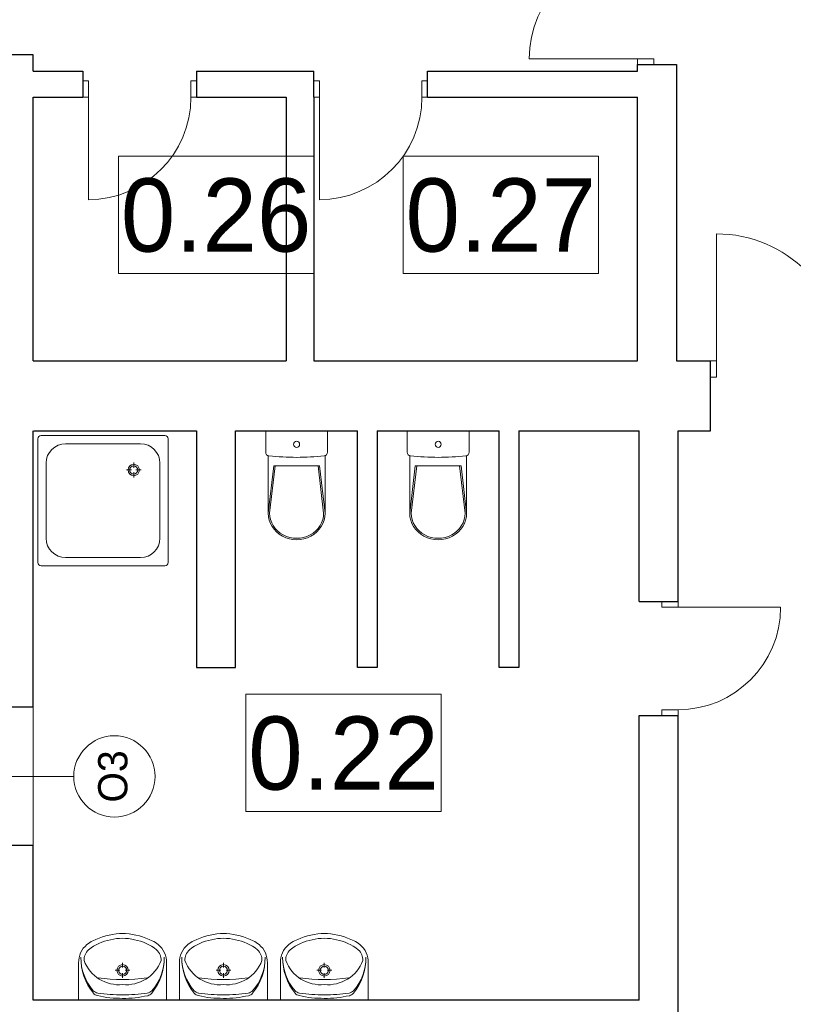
# Model space of a CAD drawing. Extents: x -21260 to 35740, y -2672 to 187028.
# Tile 41 of 120: x -10493 to -5738, y 53540 to 59592. Entities that reach past the tile are written whole.
import ezdxf

# ---------------------------------------------------------------- set-up
doc = ezdxf.new("R2010")
doc.units = 0
doc.header["$MEASUREMENT"] = 0
for name, color, linetype, lineweight in [('Arch opisy okien_Nr_Pióra__21', 7, 'Continuous', 13), ('Arch opisy_Nr_Pióra__1', 7, 'Continuous', 25), ('Arch opisy_Nr_Pióra__21', 7, 'Continuous', 13), ('INWENT OPISY_Nr_Pióra__21', 7, 'Continuous', 13), ('INWENT wyposarzenie_Nr_Pióra__21', 7, 'Continuous', 13), ('INWENT wyposarzenie_Nr_Pióra__5', 7, 'Continuous', 13), ('INWENT. DRZWI_Nr_Pióra__21', 7, 'Continuous', 13), ('INWENT.ŚCIANY_Nr_Pióra__1', 7, 'Continuous', 25), ('INWENT.ŚCIANY_Nr_Pióra__21', 7, 'Continuous', 13)]:
    doc.layers.add(name, color=color, linetype=linetype, lineweight=lineweight)
doc.layers.add('INWENT wyposarzenie', color=7, linetype='Continuous')
doc.styles.add('GENERATED_STYLE_3', font='txt')
doc.styles.add('GENERATED_STYLE_6', font='txt')

# ---------------------------------------------------------------- blocks, each defined once
blk = doc.blocks.new('Symbol Umywalka 14_230', base_point=(-9590.9, 53975.9))
at = {"layer": 'INWENT wyposarzenie_Nr_Pióra__21', "linetype": 'Continuous'}
for p, q in [((-10130.9, 53565.9), (-10130.9, 53794.3)), ((-9906.3, 53749.2), (-9877.5, 53749.2)), ((-9860.8, 53765.9), (-9860.8, 53794.7)), ((-9844.1, 53749.2), (-9815.3, 53749.2)), ((-9590.9, 53565.9), (-9590.9, 53794.3)), ((-9860.8, 53703.7), (-9860.8, 53732.5)), ((-9590.9, 53565.9), (-10130.9, 53565.9)), ((-9946, 53565.9), (-9775.9, 53565.9))]:
    blk.add_line(p, q, dxfattribs=at)
for radius in [35, 25]:
    blk.add_circle((-9860.8, 53749.2), radius, dxfattribs=at)
for centre, radius, start, end in [((-9946.7, 53741.3), 212.8, 117.15714, 128.68481), ((-9884.3, 53648.5), 293, 99.99776, 129.28506), ((-9847.2, 53532.2), 444.2, 94.20524, 116.2597), ((-9860.9, 53629.2), 316.7, 76.43339, 103.56661), ((-9860.9, 53705.9), 270, 85.98758, 94.01242), ((-9874.6, 53532.2), 444.2, 63.7403, 85.79476), ((-9837.5, 53648.5), 293, 50.71494, 80.00224), ((-9775.2, 53741.3), 212.8, 51.31519, 62.84286), ((-9993.7, 53800.2), 137.4, 128.74542, 182.45518), ((-10017, 53814), 80.9, 130.80161, 183.93061), ((-9704.9, 53814), 80.9, 356.06939, 49.19839), ((-9728.2, 53800.2), 137.4, 357.54482, 51.25458), ((-9777.4, 53823.9), 339.6, 179.01528, 219.25775), ((-9811.9, 53825.7), 305.1, 179.24582, 221.39804), ((-9873.8, 53896.9), 240.7, 201.55193, 237.15578), ((-9848, 53896.9), 240.7, 302.84422, 338.44807), ((-9944.4, 53824), 339.6, 320.66478, 0.90725), ((-9909.9, 53825.7), 305.1, 318.52449, 0.67671), ((-9860.9, 54676.6), 984.9, 261.17957, 278.82655), ((-9880.3, 53900.8), 240.6, 238.94394, 274.60598), ((-9841.6, 53900.8), 240.6, 265.39402, 301.05606), ((-10007, 53653.7), 45, 221.39803, 262.09208), ((-9715, 53653.5), 45, 277.83045, 318.52449), ((-10005.5, 53637.4), 45, 219.25775, 257.22851), ((-9866, 54252.7), 675.9, 257.22851, 270.43281), ((-9854.4, 54752), 1153.8, 262.09208, 269.67755), ((-9866.1, 54752), 1153.8, 270.24498, 277.83045), ((-9855.2, 54252.7), 675.9, 269.48972, 282.69402), ((-9716.5, 53637.2), 45, 282.69402, 320.66478)]:
    blk.add_arc(centre, radius, start, end, dxfattribs=at)
blk = doc.blocks.new('Symbol Umywalka 14_231', base_point=(-8970.9, 53975.9))
at = {"layer": 'INWENT wyposarzenie_Nr_Pióra__21', "linetype": 'Continuous'}
for p, q in [((-9510.9, 53565.9), (-9510.9, 53794.3)), ((-9286.3, 53749.2), (-9257.5, 53749.2)), ((-9240.8, 53765.9), (-9240.8, 53794.7)), ((-9224.1, 53749.2), (-9195.3, 53749.2)), ((-8970.9, 53565.9), (-8970.9, 53794.3)), ((-9240.8, 53703.7), (-9240.8, 53732.5)), ((-8970.9, 53565.9), (-9510.9, 53565.9)), ((-9326, 53565.9), (-9155.9, 53565.9))]:
    blk.add_line(p, q, dxfattribs=at)
for radius in [35, 25]:
    blk.add_circle((-9240.8, 53749.2), radius, dxfattribs=at)
for centre, radius, start, end in [((-9326.7, 53741.3), 212.8, 117.15714, 128.68481), ((-9264.3, 53648.5), 293, 99.99776, 129.28506), ((-9227.2, 53532.2), 444.2, 94.20524, 116.2597), ((-9240.9, 53629.2), 316.7, 76.43339, 103.56661), ((-9240.9, 53705.9), 270, 85.98758, 94.01242), ((-9254.6, 53532.2), 444.2, 63.7403, 85.79476), ((-9217.5, 53648.5), 293, 50.71494, 80.00224), ((-9155.2, 53741.3), 212.8, 51.31519, 62.84286), ((-9373.7, 53800.2), 137.4, 128.74542, 182.45518), ((-9397, 53814), 80.9, 130.80161, 183.93061), ((-9084.9, 53814), 80.9, 356.06939, 49.19839), ((-9108.2, 53800.2), 137.4, 357.54482, 51.25458), ((-9157.4, 53823.9), 339.6, 179.01528, 219.25775), ((-9191.9, 53825.7), 305.1, 179.24582, 221.39804), ((-9253.8, 53896.9), 240.7, 201.55193, 237.15578), ((-9228, 53896.9), 240.7, 302.84422, 338.44807), ((-9324.4, 53824), 339.6, 320.66478, 0.90725), ((-9289.9, 53825.7), 305.1, 318.52449, 0.67671), ((-9240.9, 54676.6), 984.9, 261.17957, 278.82655), ((-9260.3, 53900.8), 240.6, 238.94394, 274.60598), ((-9221.6, 53900.8), 240.6, 265.39402, 301.05606), ((-9387, 53653.7), 45, 221.39803, 262.09208), ((-9095, 53653.5), 45, 277.83045, 318.52449), ((-9385.5, 53637.4), 45, 219.25775, 257.22851), ((-9246, 54252.7), 675.9, 257.22851, 270.43281), ((-9234.4, 54752), 1153.8, 262.09208, 269.67755), ((-9246.1, 54752), 1153.8, 270.24498, 277.83045), ((-9235.2, 54252.7), 675.9, 269.48972, 282.69402), ((-9096.5, 53637.2), 45, 282.69402, 320.66478)]:
    blk.add_arc(centre, radius, start, end, dxfattribs=at)
blk = doc.blocks.new('Symbol Umywalka 14_232', base_point=(-8350.9, 53975.9))
at = {"layer": 'INWENT wyposarzenie_Nr_Pióra__21', "linetype": 'Continuous'}
for p, q in [((-8890.9, 53565.9), (-8890.9, 53794.3)), ((-8666.3, 53749.2), (-8637.5, 53749.2)), ((-8620.8, 53765.9), (-8620.8, 53794.7)), ((-8604.1, 53749.2), (-8575.3, 53749.2)), ((-8350.9, 53565.9), (-8350.9, 53794.3)), ((-8620.8, 53703.7), (-8620.8, 53732.5)), ((-8350.9, 53565.9), (-8890.9, 53565.9)), ((-8706, 53565.9), (-8535.9, 53565.9))]:
    blk.add_line(p, q, dxfattribs=at)
for radius in [35, 25]:
    blk.add_circle((-8620.8, 53749.2), radius, dxfattribs=at)
for centre, radius, start, end in [((-8706.7, 53741.3), 212.8, 117.15714, 128.68481), ((-8644.3, 53648.5), 293, 99.99776, 129.28506), ((-8607.2, 53532.2), 444.2, 94.20524, 116.2597), ((-8620.9, 53629.2), 316.7, 76.43339, 103.56661), ((-8620.9, 53705.9), 270, 85.98758, 94.01242), ((-8634.6, 53532.2), 444.2, 63.7403, 85.79476), ((-8597.5, 53648.5), 293, 50.71494, 80.00224), ((-8535.2, 53741.3), 212.8, 51.31519, 62.84286), ((-8753.7, 53800.2), 137.4, 128.74542, 182.45518), ((-8777, 53814), 80.9, 130.80161, 183.93061), ((-8464.9, 53814), 80.9, 356.06939, 49.19839), ((-8488.2, 53800.2), 137.4, 357.54482, 51.25458), ((-8537.4, 53823.9), 339.6, 179.01528, 219.25775), ((-8571.9, 53825.7), 305.1, 179.24582, 221.39804), ((-8633.8, 53896.9), 240.7, 201.55193, 237.15578), ((-8608, 53896.9), 240.7, 302.84422, 338.44807), ((-8704.4, 53824), 339.6, 320.66478, 0.90725), ((-8669.9, 53825.7), 305.1, 318.52449, 0.67671), ((-8620.9, 54676.6), 984.9, 261.17957, 278.82655), ((-8640.3, 53900.8), 240.6, 238.94394, 274.60598), ((-8601.6, 53900.8), 240.6, 265.39402, 301.05606), ((-8767, 53653.7), 45, 221.39803, 262.09208), ((-8475, 53653.5), 45, 277.83045, 318.52449), ((-8765.5, 53637.4), 45, 219.25775, 257.22851), ((-8626, 54252.7), 675.9, 257.22851, 270.43281), ((-8614.4, 54752), 1153.8, 262.09208, 269.67755), ((-8626.1, 54752), 1153.8, 270.24498, 277.83045), ((-8615.2, 54252.7), 675.9, 269.48972, 282.69402), ((-8476.5, 53637.2), 45, 282.69402, 320.66478)]:
    blk.add_arc(centre, radius, start, end, dxfattribs=at)
blk = doc.blocks.new('Symbol WC 2 14_233', base_point=(-8980.9, 57065.9))
at = {"layer": 'INWENT wyposarzenie_Nr_Pióra__21', "linetype": 'Continuous'}
for p, q in [((-8980.9, 57065.9), (-8600.9, 57065.9)), ((-8980.9, 57065.9), (-8980.9, 56933.4)), ((-8600.9, 57065.9), (-8600.9, 56933.4)), ((-8965.9, 56912), (-8965.9, 56559.1)), ((-8616, 56912.3), (-8616, 56559.1)), ((-8965.9, 56559.6), (-8931.8, 56850.1)), ((-8956.9, 56559.6), (-8922.9, 56850.1)), ((-8790.9, 56850.1), (-8931.8, 56850.1)), ((-8790.9, 56850.1), (-8650, 56850.1)), ((-8624.9, 56559.6), (-8659, 56850.1)), ((-8616, 56559.6), (-8650, 56850.1))]:
    blk.add_line(p, q, dxfattribs=at)
blk.add_ellipse((-8790.9, 56982.3), major_axis=(0, -18.7), ratio=0.989247, dxfattribs=at)
for centre, major_axis, ratio, start_param, end_param in [((-8958.9, 56933.4), (0, -22.3), 0.989247, 4.712389, 6.173785), ((-8790.9, 58545.6), (0, -1643.4), 0.989247, 6.178217, 6.388032), ((-8623, 56933.4), (0, -22.3), 0.989247, 0.100415, 1.570796), ((-8790.9, 56559.1), (-174.9, 0), 0.933096, 0, 3.141593), ((-8790.9, 56559.6), (-166, 0), 0.93174, 0, 3.141593)]:
    blk.add_ellipse(centre, major_axis=major_axis, ratio=ratio, start_param=start_param, end_param=end_param, dxfattribs=at)
blk = doc.blocks.new('Symbol WC 2 14_234', base_point=(-8110.9, 57065.9))
at = {"layer": 'INWENT wyposarzenie_Nr_Pióra__21', "linetype": 'Continuous'}
for p, q in [((-8110.9, 57065.9), (-7730.9, 57065.9)), ((-8110.9, 57065.9), (-8110.9, 56933.4)), ((-7730.9, 57065.9), (-7730.9, 56933.4)), ((-8095.9, 56912), (-8095.9, 56559.1)), ((-7746, 56912.3), (-7746, 56559.1)), ((-8095.9, 56559.6), (-8061.8, 56850.1)), ((-8086.9, 56559.6), (-8052.9, 56850.1)), ((-7920.9, 56850.1), (-8061.8, 56850.1)), ((-7920.9, 56850.1), (-7780, 56850.1)), ((-7754.9, 56559.6), (-7789, 56850.1)), ((-7746, 56559.6), (-7780, 56850.1))]:
    blk.add_line(p, q, dxfattribs=at)
blk.add_ellipse((-7920.9, 56982.3), major_axis=(0, -18.7), ratio=0.989247, dxfattribs=at)
for centre, major_axis, ratio, start_param, end_param in [((-8088.9, 56933.4), (0, -22.3), 0.989247, 4.712389, 6.173785), ((-7920.9, 58545.6), (0, -1643.4), 0.989247, 6.178217, 6.388032), ((-7753, 56933.4), (0, -22.3), 0.989247, 0.100415, 1.570796), ((-7920.9, 56559.1), (-174.9, 0), 0.933096, 0, 3.141593), ((-7920.9, 56559.6), (-166, 0), 0.93174, 0, 3.141593)]:
    blk.add_ellipse(centre, major_axis=major_axis, ratio=ratio, start_param=start_param, end_param=end_param, dxfattribs=at)
blk = doc.blocks.new('Symbol Brodzik 14_239', base_point=(-10380.9, 57035.9))
at = {"layer": 'INWENT wyposarzenie_Nr_Pióra__5', "linetype": 'Continuous'}
for p, q in [((-10380.9, 56255.8), (-10380.9, 57015.8)), ((-10360.9, 57035.8), (-9600.9, 57035.8)), ((-9580.9, 56255.8), (-9580.9, 57015.8)), ((-10210.9, 56985.8), (-9750.9, 56985.8)), ((-10330.9, 56405.8), (-10330.9, 56865.8)), ((-9792.3, 56838.2), (-9792.3, 56869.9)), ((-9630.9, 56405.8), (-9630.9, 56865.8)), ((-9806.1, 56824.4), (-9837.8, 56824.4)), ((-9792.3, 56778.9), (-9792.3, 56810.6)), ((-9746.8, 56824.4), (-9778.5, 56824.4)), ((-10210.9, 56285.8), (-9750.9, 56285.8)), ((-10360.9, 56235.8), (-9600.9, 56235.8))]:
    blk.add_line(p, q, dxfattribs=at)
for radius in [35, 25]:
    blk.add_circle((-9792.3, 56824.4), radius, dxfattribs=at)
for centre, radius, start, end in [((-10360.9, 57015.8), 20, 90, 180), ((-9600.9, 57015.8), 20, 0, 90), ((-10210.9, 56865.8), 120, 90, 180), ((-9750.9, 56865.8), 120, 0, 90), ((-10210.9, 56405.8), 120, 180, 270), ((-9750.9, 56405.8), 120, 270, 0), ((-10360.9, 56255.8), 20, 180, 270), ((-9600.9, 56255.8), 20, 270, 0)]:
    blk.add_arc(centre, radius, start, end, dxfattribs=at)

msp = doc.modelspace()

# ---------------------------------------------------------------- linework, layer by layer
at = {"layer": 'Arch opisy okien_Nr_Pióra__21', "linetype": 'Continuous'}
msp.add_circle((-9910.9, 54940.9), 250, dxfattribs=at)
at = {"layer": 'Arch opisy_Nr_Pióra__21', "linetype": 'Continuous'}
for p, q in [((-9885.9, 58753), (-9885.9, 58033)), ((-8685.9, 58753), (-9885.9, 58753)), ((-8685.9, 58033), (-8685.9, 58753)), ((-8135.9, 58753), (-8135.9, 58033)), ((-6935.9, 58753), (-8135.9, 58753)), ((-6935.9, 58033), (-6935.9, 58753)), ((-9885.9, 58033), (-8685.9, 58033)), ((-8135.9, 58033), (-6935.9, 58033)), ((-9102.8, 55445.7), (-9102.8, 54725.7)), ((-7902.8, 55445.7), (-9102.8, 55445.7)), ((-7902.8, 54725.7), (-7902.8, 55445.7)), ((-9102.8, 54725.7), (-7902.8, 54725.7))]:
    msp.add_line(p, q, dxfattribs=at)
at = {"layer": 'INWENT OPISY_Nr_Pióra__21', "linetype": 'Continuous'}
msp.add_line((-10160.9, 54940.9), (-11880.9, 54940.9), dxfattribs=at)
at = {"layer": 'INWENT. DRZWI_Nr_Pióra__21', "linetype": 'Continuous'}
for p, q in [((-6695.9, 59350.9), (-7360.9, 59350.9)), ((-6695.9, 59350.9), (-6595.9, 59350.9)), ((-6695.9, 59350.9), (-6695.9, 59315.9)), ((-6595.9, 59350.9), (-6595.9, 59315.9)), ((-10070.9, 59215.9), (-10105.9, 59215.9)), ((-10070.9, 59115.9), (-10070.9, 59215.9)), ((-9440.9, 59115.9), (-9440.9, 59215.9)), ((-9440.9, 59215.9), (-9405.9, 59215.9)), ((-8650.9, 59215.9), (-8685.9, 59215.9)), ((-8650.9, 59115.9), (-8650.9, 59215.9)), ((-8020.9, 59115.9), (-8020.9, 59215.9)), ((-8020.9, 59215.9), (-7985.9, 59215.9)), ((-10070.9, 59115.9), (-10105.9, 59115.9)), ((-10070.9, 59115.9), (-10070.9, 58485.9)), ((-9440.9, 59115.9), (-9405.9, 59115.9)), ((-8650.9, 59115.9), (-8685.9, 59115.9)), ((-8650.9, 59115.9), (-8650.9, 58485.9)), ((-8020.9, 59115.9), (-7985.9, 59115.9)), ((-6210.9, 57495.9), (-6210.9, 58275.9)), ((-6210.9, 57495.9), (-6245.9, 57495.9)), ((-6210.9, 57495.9), (-6210.9, 57395.9)), ((-6210.9, 57395.9), (-6245.9, 57395.9)), ((-6545.9, 55980.9), (-6545.9, 56015.9)), ((-6445.9, 55980.9), (-6445.9, 56015.9)), ((-6445.9, 55980.9), (-6545.9, 55980.9)), ((-6445.9, 55980.9), (-5815.9, 55980.9)), ((-6445.9, 55350.9), (-6545.9, 55350.9)), ((-6545.9, 55350.9), (-6545.9, 55315.9)), ((-6445.9, 55350.9), (-6445.9, 55315.9))]:
    msp.add_line(p, q, dxfattribs=at)
for centre, radius, start, end in [((-6695.9, 59350.9), 665, 90, 180), ((-10070.9, 59115.9), 630, 270, 0), ((-8650.9, 59115.9), 630, 270, 0), ((-6210.9, 57495.9), 780, 0, 90), ((-6445.9, 55980.9), 630, 270, 0)]:
    msp.add_arc(centre, radius, start, end, dxfattribs=at)
at = {"layer": 'INWENT.ŚCIANY_Nr_Pióra__1', "linetype": 'Continuous'}
for p, q in [((-10410.9, 59375.9), (-10760.9, 59375.9)), ((-10410.9, 59275.9), (-10410.9, 59375.9)), ((-6695.9, 59275.9), (-6695.9, 59315.9)), ((-6695.9, 59315.9), (-6455.9, 59315.9)), ((-6455.9, 59315.9), (-6455.9, 57495.9)), ((-10410.9, 59275.9), (-10105.9, 59275.9)), ((-10105.9, 59275.9), (-10105.9, 59115.9)), ((-9405.9, 59275.9), (-9405.9, 59115.9)), ((-9405.9, 59275.9), (-8685.9, 59275.9)), ((-8685.9, 59115.9), (-8685.9, 59275.9)), ((-7985.9, 59115.9), (-7985.9, 59275.9)), ((-7985.9, 59275.9), (-6695.9, 59275.9)), ((-10410.9, 59115.9), (-10105.9, 59115.9)), ((-10410.9, 57495.9), (-10410.9, 59115.9)), ((-9405.9, 59115.9), (-8855.9, 59115.9)), ((-8855.9, 59115.9), (-8855.9, 57495.9)), ((-8685.9, 59115.9), (-8685.9, 57495.9)), ((-7985.9, 59115.9), (-6695.9, 59115.9)), ((-6695.9, 57495.9), (-6695.9, 59115.9)), ((-10410.9, 57495.9), (-8855.9, 57495.9)), ((-8685.9, 57495.9), (-6695.9, 57495.9)), ((-6455.9, 57495.9), (-6245.9, 57495.9)), ((-6245.9, 57065.9), (-6245.9, 57495.9)), ((-10410.9, 55365.9), (-10410.9, 57065.9)), ((-10405.9, 57065.9), (-9405.9, 57065.9)), ((-9405.9, 57065.9), (-9405.9, 55611.1)), ((-9165.9, 55611.1), (-9165.9, 57065.9)), ((-9165.9, 57065.9), (-8415.9, 57065.9)), ((-8415.9, 55611.1), (-8415.9, 57065.9)), ((-8295.9, 57065.9), (-8295.9, 55611.1)), ((-8295.9, 57065.9), (-7545.9, 57065.9)), ((-7545.9, 55611.1), (-7545.9, 57065.9)), ((-7425.9, 57065.9), (-7425.9, 55611.1)), ((-7425.9, 57065.9), (-6685.9, 57065.9)), ((-6685.9, 56015.9), (-6685.9, 57065.9)), ((-6445.9, 57065.9), (-6245.9, 57065.9)), ((-6445.9, 56015.9), (-6445.9, 57065.9)), ((-6685.9, 56015.9), (-6445.9, 56015.9)), ((-9405.9, 55611.1), (-9165.9, 55611.1)), ((-8295.9, 55611.1), (-8415.9, 55611.1)), ((-7425.9, 55611.1), (-7545.9, 55611.1)), ((-10410.9, 55365.9), (-10760.9, 55365.9)), ((-6685.9, 53565.9), (-6685.9, 55315.9)), ((-6685.9, 55315.9), (-6445.9, 55315.9)), ((-6445.9, 53345.9), (-6445.9, 55315.9)), ((-10410.9, 54515.9), (-10760.9, 54515.9)), ((-10410.9, 53565.9), (-10410.9, 54515.9)), ((-6685.9, 53565.9), (-10410.9, 53565.9))]:
    msp.add_line(p, q, dxfattribs=at)
at = {"layer": 'INWENT.ŚCIANY_Nr_Pióra__21', "linetype": 'Continuous'}
msp.add_line((-10410.9, 54515.9), (-10410.9, 55365.9), dxfattribs=at)

# ---------------------------------------------------------------- block references
at = {"layer": 'INWENT wyposarzenie', "color": 104, "linetype": 'Continuous', "lineweight": 9, "true_color": 0x029e21}
for name, p in [('Symbol Brodzik 14_239', (-10380.9, 57035.9)), ('Symbol WC 2 14_233', (-8980.9, 57065.9)), ('Symbol WC 2 14_234', (-8110.9, 57065.9)), ('Symbol Umywalka 14_230', (-9590.9, 53975.9)), ('Symbol Umywalka 14_231', (-8970.9, 53975.9)), ('Symbol Umywalka 14_232', (-8350.9, 53975.9))]:
    msp.add_blockref(name, p, dxfattribs=at)

# ---------------------------------------------------------------- texts
at = {"layer": 'Arch opisy okien_Nr_Pióra__21', "linetype": 'Continuous', "insert": (-10011.2, 54940.9), "char_height": 180, "attachment_point": 2, "rotation": 90, "style": 'GENERATED_STYLE_6'}
msp.add_mtext('{O3}', dxfattribs=at)
at = {"layer": 'Arch opisy_Nr_Pióra__1', "linetype": 'Continuous', "char_height": 450, "attachment_point": 8, "style": 'GENERATED_STYLE_3'}
for s, insert in [('{0.26}', (-9285.9, 58160.3)), ('{0.27}', (-7535.9, 58160.3)), ('{0.22}', (-8502.8, 54853.1))]:
    msp.add_mtext(s, dxfattribs=dict(at, insert=insert))

doc.saveas('drawing.dxf')
